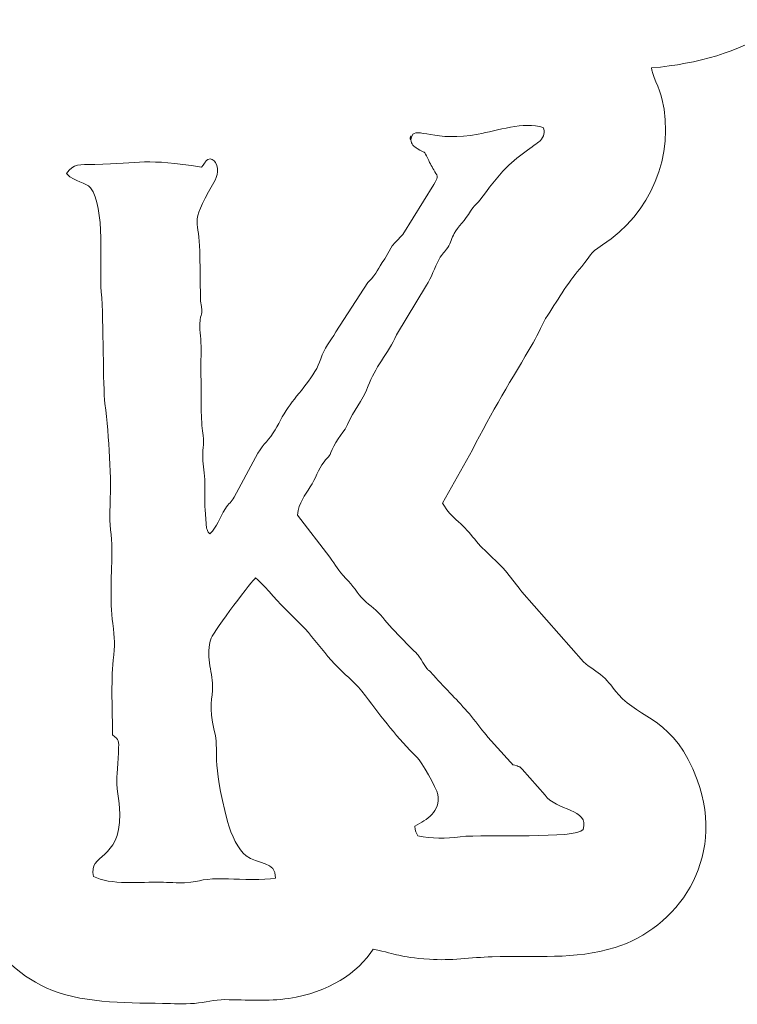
# Model space of a CAD drawing. Header units: millimetres. Extents: x -354 to 271, y -338 to 361.
# Tile 21 of 38: x -124 to -86, y 7 to 58. Entities that reach past the tile are written whole.
import ezdxf

# ---------------------------------------------------------------- set-up
doc = ezdxf.new("R2010")
doc.units = ezdxf.units.MM
doc.header["$MEASUREMENT"] = 0
doc.layers.add('Layer 1', color=7, linetype='Continuous')

msp = doc.modelspace()

# ---------------------------------------------------------------- linework, layer by layer
at = {"layer": 'Layer 1', "color": 250, "lineweight": 20}
for points, knots in [([(-179.3131, 104.6494), (-179.4911, 104.4739), (-180.2531, 104.0758), (-180.5694, 103.8535), (-180.5694, 103.8535), (-181.3581, 103.299), (-180.8985, 103.3112), (-182.1652, 103.3186), (-182.1652, 103.3186), (-182.8811, 103.3227), (-183.4234, 103.4334), (-184.1834, 103.3794), (-184.1834, 103.3794), (-184.8863, 103.3294), (-185.4454, 103.2564), (-186.1674, 103.2218), (-186.1674, 103.2218), (-187.5808, 103.1542), (-188.7547, 103.4597), (-190.14, 103.1098), (-190.14, 103.1098), (-190.6607, 102.9783), (-191.2611, 102.7626), (-191.7073, 102.5355), (-191.7073, 102.5355), (-192.2483, 102.2602), (-192.5761, 101.9653), (-193.0181, 101.7075), (-193.0181, 101.7075), (-193.6975, 102.3852), (-194.0925, 105.9963), (-200.4854, 106.3885), (-200.4854, 106.3885), (-202.7284, 106.5261), (-201.9642, 106.5481), (-204.2477, 106.3597), (-204.2477, 106.3597), (-206.6999, 106.1574), (-209.3325, 106.3922), (-211.4939, 105.5131), (-211.4939, 105.5131), (-212.424, 105.1349), (-213.4646, 104.3945), (-213.9408, 103.8637), (-213.9408, 103.8637), (-214.9149, 102.778), (-214.8374, 102.2934), (-215.438, 101.2986), (-215.438, 101.2986), (-217.9429, 101.1543), (-221.2411, 101.8354), (-224.7654, 101.0806), (-224.7654, 101.0806), (-225.1902, 100.9897), (-225.7177, 100.865), (-226.1247, 100.7467), (-226.1247, 100.7467), (-226.5395, 100.6261), (-227.001, 100.3372), (-227.3597, 100.298), (-227.3597, 100.298), (-227.6645, 101.3114), (-227.701, 102.3505), (-228.0862, 103.3875), (-228.0862, 103.3875), (-228.6002, 104.771), (-228.166, 103.9066), (-227.3177, 105.9406), (-227.3177, 105.9406), (-225.6921, 109.8382), (-228.0131, 114.5645), (-232.2271, 115.5176), (-232.2271, 115.5176), (-235.0579, 116.1578), (-238.0801, 115.3125), (-239.6244, 115.5138), (-239.6244, 115.5138), (-240.9695, 115.6891), (-241.7074, 115.7587), (-243.0621, 115.4616), (-243.0621, 115.4616), (-246.1844, 114.7767), (-245.8989, 115.4953), (-249.0157, 113.7619), (-249.0157, 113.7619), (-252.7962, 111.6594), (-253.7141, 106.9253), (-250.7578, 103.582), (-250.7578, 103.582), (-250.0623, 102.7954), (-249.3336, 102.5105), (-248.5254, 101.8907), (-248.5254, 101.8907), (-249.141, 99.365), (-250.0328, 97.744), (-250.9227, 95.5597), (-250.9227, 95.5597), (-250.9227, 95.5597), (-251.6455, 93.3439), (-251.6455, 93.3439), (-251.6455, 93.3439), (-252.0606, 91.9435), (-252.5805, 90.3546), (-253.0451, 88.9722), (-253.0451, 88.9722), (-253.2865, 88.2538), (-253.6379, 87.5953), (-253.8984, 86.8795), (-253.8984, 86.8795), (-254.1749, 86.1198), (-254.3992, 85.4439), (-254.6669, 84.7153), (-254.6669, 84.7153), (-255.1887, 83.295), (-255.6388, 81.7139), (-255.9895, 80.2447), (-255.9895, 80.2447), (-256.3389, 78.7811), (-256.5306, 76.9866), (-257.2599, 75.646), (-257.2599, 75.646), (-257.668, 74.8958), (-257.7613, 74.3645), (-258.1004, 73.636), (-258.1004, 73.636), (-258.7384, 72.2653), (-258.9737, 70.588), (-259.5142, 69.179), (-259.5142, 69.179), (-260.0728, 67.723), (-266.1606, 67.8973), (-266.9207, 62.0137), (-266.9207, 62.0137), (-267.3845, 58.4241), (-264.9554, 55.7149), (-262.4764, 54.8411), (-262.4764, 54.8411), (-260.9083, 54.2884), (-259.0293, 54.2262), (-257.2529, 54.3098), (-257.2529, 54.3098), (-255.3398, 54.3998), (-253.752, 53.9609), (-251.6921, 54.2449), (-251.6921, 54.2449), (-248.7887, 54.6453), (-247.3329, 54.3875), (-244.9951, 56.2571), (-244.9951, 56.2571), (-244.4058, 56.7283), (-244.1765, 57.2538), (-243.6409, 57.8565), (-243.6409, 57.8565), (-242.965, 56.7935), (-243.3181, 56.254), (-241.5834, 54.0255), (-241.5834, 54.0255), (-240.8989, 53.1462), (-239.4713, 52.1001), (-238.113, 51.5338), (-238.113, 51.5338), (-235.0756, 50.2673), (-230.9678, 51.3488), (-227.2548, 51.0085), (-227.2548, 51.0085), (-226.4862, 50.9381), (-222.4137, 51.2158), (-221.6703, 51.3392), (-221.6703, 51.3392), (-218.5504, 51.8569), (-215.9906, 53.5539), (-215.19, 56.7794), (-215.19, 56.7794), (-214.6644, 58.8967), (-215.1042, 60.0783), (-215.7745, 61.7563), (-215.7745, 61.7563), (-214.9898, 62.3196), (-211.1363, 63.2287), (-209.2747, 64.4002), (-209.2747, 64.4002), (-207.6626, 65.4147), (-206.0962, 66.1548), (-204.7068, 67.4853), (-204.7068, 67.4853), (-204.4361, 67.7445), (-204.1456, 67.9311), (-203.8278, 68.2068), (-203.8278, 68.2068), (-202.3571, 69.4829), (-201.6398, 70.8459), (-200.9362, 71.5507), (-200.9362, 71.5507), (-200.6539, 71.1152), (-200.5137, 70.4059), (-200.2911, 69.8766), (-200.2911, 69.8766), (-200.0159, 69.2222), (-199.8812, 68.8284), (-199.6488, 68.1212), (-199.6488, 68.1212), (-199.1844, 66.7078), (-196.7315, 61.1817), (-195.8659, 59.9741), (-195.8659, 59.9741), (-195.5001, 59.4637), (-195.0543, 59.2005), (-194.7422, 58.7306), (-194.7422, 58.7306), (-195.6355, 57.9183), (-196.1288, 57.6334), (-196.7642, 56.5143), (-196.7642, 56.5143), (-197.3007, 55.5694), (-197.6622, 54.3705), (-197.6194, 53.0342), (-197.6194, 53.0342), (-197.5793, 51.7785), (-197.1927, 50.6354), (-196.6644, 49.744), (-196.6644, 49.744), (-196.2423, 49.0316), (-195.2232, 47.8327), (-194.5293, 47.5319), (-194.5293, 47.5319), (-194.4593, 46.8066), (-194.6716, 40.4386), (-194.6813, 38.9749), (-194.6813, 38.9749), (-194.6906, 37.5536), (-194.7984, 36.0233), (-194.7057, 34.6144), (-194.7057, 34.6144), (-194.6536, 33.8228), (-194.7665, 33.1565), (-194.7546, 32.3896), (-194.7546, 32.3896), (-194.6991, 28.8204), (-194.8025, 25.1326), (-194.7531, 21.5327), (-194.7531, 21.5327), (-194.7265, 19.5943), (-195.2862, 20.2478), (-195.6288, 18.0938), (-195.6288, 18.0938), (-195.847, 16.7221), (-195.6412, 15.3864), (-195.194, 14.1921), (-195.194, 14.1921), (-193.8321, 10.5557), (-190.2643, 9.4487), (-186.6124, 9.6466), (-186.6124, 9.6466), (-183.9323, 9.7918), (-185.5153, 9.4378), (-182.71, 10.1393), (-182.71, 10.1393), (-181.4804, 10.4468), (-179.9259, 10.1301), (-178.5993, 10.4096), (-178.5993, 10.4096), (-175.4844, 11.066), (-173.4687, 11.9933), (-171.1764, 14.0129), (-171.1764, 14.0129), (-171.1764, 14.0129), (-170.0643, 15.0954), (-170.0643, 15.0954), (-170.0643, 15.0954), (-169.3806, 14.4893), (-168.6393, 13.8313), (-167.775, 13.2331), (-167.775, 13.2331), (-166.785, 12.548), (-166.4529, 12.0358), (-165.2391, 11.4997), (-165.2391, 11.4997), (-164.2426, 11.0595), (-163.4328, 10.5439), (-162.3502, 10.2212), (-162.3502, 10.2212), (-158.1839, 8.979), (-153.8558, 9.6667), (-150.3093, 11.7405), (-150.3093, 11.7405), (-149.8256, 12.0233), (-149.4611, 12.3152), (-149.0845, 12.6495), (-149.0845, 12.6495), (-148.5181, 13.1524), (-147.5412, 14.5856), (-147.0118, 14.8387), (-147.0118, 14.8387), (-146.3986, 14.0238), (-145.9019, 13.3533), (-145.2196, 12.6572), (-145.2196, 12.6572), (-144.9007, 12.332), (-144.4962, 12.0105), (-144.2202, 11.7), (-144.2202, 11.7), (-142.8633, 10.1732), (-142.4248, 10.052), (-140.8487, 9.0201), (-140.8487, 9.0201), (-137.5822, 6.8816), (-131.3702, 6.8097), (-128.2555, 9.2581), (-128.2555, 9.2581), (-127.8892, 9.5461), (-127.4396, 9.77), (-127.0318, 10.083), (-127.0318, 10.083), (-126.6922, 10.3436), (-126.2014, 10.8841), (-125.9511, 11.0049), (-125.9511, 11.0049), (-125.2515, 9.3805), (-124.0959, 8.2122), (-122.5316, 7.5003), (-122.5316, 7.5003), (-120.7938, 6.7093), (-118.4979, 6.6965), (-116.4166, 6.6796), (-116.4166, 6.6796), (-115.8287, 6.6749), (-115.325, 6.6315), (-114.7284, 6.6809), (-114.7284, 6.6809), (-114.1632, 6.7276), (-113.6937, 6.8787), (-113.1273, 6.8772), (-113.1273, 6.8772), (-111.9795, 6.8743), (-110.8753, 6.7748), (-109.7679, 6.9398), (-109.7679, 6.9398), (-107.7152, 7.2456), (-106.0995, 8.2955), (-105.325, 9.5303), (-105.325, 9.5303), (-103.9324, 9.2543), (-104.0959, 9.1304), (-102.3632, 9.0005), (-102.3632, 9.0005), (-101.2818, 8.9194), (-100.1653, 9.0997), (-99.068, 9.1359), (-99.068, 9.1359), (-96.7738, 9.2116), (-94.7576, 8.9581), (-92.5892, 9.6255), (-92.5892, 9.6255), (-89.3924, 10.6092), (-86.7172, 14.1788), (-88.2755, 18.4495), (-88.2755, 18.4495), (-89.4638, 21.7058), (-91.3038, 21.6449), (-92.4162, 22.9371), (-92.4162, 22.9371), (-92.7557, 23.3316), (-92.8956, 23.5846), (-93.2447, 23.8859), (-93.2447, 23.8859), (-93.5586, 24.1568), (-93.9426, 24.3806), (-94.2591, 24.6513), (-94.2591, 24.6513), (-94.2591, 24.6513), (-97.5047, 28.3463), (-97.5047, 28.3463), (-97.5047, 28.3463), (-97.7814, 28.7004), (-98.0095, 29.0259), (-98.2807, 29.3514), (-98.2807, 29.3514), (-98.8269, 30.0068), (-99.4439, 30.4416), (-99.9867, 31.1139), (-99.9867, 31.1139), (-100.2821, 31.4798), (-100.4926, 31.7208), (-100.8427, 32.0378), (-100.8427, 32.0378), (-101.1988, 32.3602), (-101.4197, 32.5443), (-101.6787, 33.0126), (-101.6787, 33.0126), (-101.6787, 33.0126), (-100.1041, 35.828), (-100.1041, 35.828), (-100.1041, 35.828), (-99.1412, 37.7446), (-98.0044, 39.5894), (-96.912, 41.4471), (-96.912, 41.4471), (-96.6126, 41.9563), (-96.4452, 42.4569), (-96.1453, 42.9034), (-96.1453, 42.9034), (-95.8359, 43.3642), (-95.577, 43.8211), (-95.2728, 44.2569), (-95.2728, 44.2569), (-94.9472, 44.7232), (-94.6876, 45.0908), (-94.3564, 45.4732), (-94.3564, 45.4732), (-93.8363, 46.0737), (-94.0118, 46.117), (-93.2618, 46.6046), (-93.2618, 46.6046), (-90.7677, 48.2261), (-89.4004, 51.3029), (-90.1346, 54.3167), (-90.1346, 54.3167), (-90.2451, 54.7704), (-90.6805, 55.6691), (-90.6748, 55.9218), (-90.6748, 55.9218), (-88.1822, 56.1541), (-86.1486, 56.7599), (-84.3415, 57.8829), (-84.3415, 57.8829), (-83.0334, 58.6959), (-82.1417, 59.7021), (-81.1082, 60.7892), (-81.1082, 60.7892), (-80.7718, 61.1431), (-80.496, 61.5881), (-80.1177, 61.953), (-80.1177, 61.953), (-79.9701, 61.6565), (-79.9218, 61.1432), (-79.7905, 60.7438), (-79.7905, 60.7438), (-78.842, 57.8604), (-76.6082, 56.2384), (-73.4318, 55.9114), (-73.4318, 55.9114), (-72.3726, 55.8023), (-71.3528, 55.8546), (-70.3187, 55.9479), (-70.3187, 55.9479), (-69.298, 56.04), (-68.2283, 56.0005), (-67.2202, 56.0415), (-67.2202, 56.0415), (-66.1598, 56.0847), (-65.3165, 56.2213), (-64.2869, 56.3331), (-64.2869, 56.3331), (-63.3342, 56.4366), (-62.3758, 56.8626), (-61.7013, 56.9466), (-61.7013, 56.9466), (-61.1762, 56.2325), (-60.9249, 55.4697), (-60.4946, 54.7772), (-60.4946, 54.7772), (-58.9757, 52.333), (-58.1445, 50.9464), (-56.1024, 48.9367), (-56.1024, 48.9367), (-54.8632, 47.7171), (-54.3014, 46.9286), (-52.2206, 46.0575), (-52.2206, 46.0575), (-50.5995, 45.3789), (-49.0985, 44.5848), (-47.2125, 44.2007), (-47.2125, 44.2007), (-45.2168, 43.7942), (-43.1007, 43.9015), (-41.2403, 44.4965), (-41.2403, 44.4965), (-40.3892, 44.7686), (-39.61, 45.1418), (-38.9384, 45.5744), (-38.9384, 45.5744), (-36.0475, 47.4365), (-34.2198, 50.4971), (-33.732, 54.0577), (-33.732, 54.0577), (-33.5631, 55.2904), (-33.7059, 56.1477), (-33.6667, 57.2997), (-33.6667, 57.2997), (-29.853, 57.824), (-29.1019, 60.8914), (-27.9289, 62.3262), (-27.9289, 62.3262), (-27.4274, 62.9396), (-27.169, 63.5979), (-26.7825, 64.2936), (-26.7825, 64.2936), (-26.1087, 65.5065), (-25.612, 65.9877), (-25.4345, 67.658), (-25.4345, 67.658), (-25.2936, 68.9848), (-25.5278, 70.3759), (-26.1286, 71.5323), (-26.1286, 71.5323), (-26.3371, 71.9338), (-26.5876, 72.1884), (-26.7195, 72.5381), (-26.7195, 72.5381), (-26.3881, 72.9875), (-25.9355, 73.3358), (-25.6006, 73.8791), (-25.6006, 73.8791), (-24.7323, 75.288), (-24.6983, 76.329), (-24.656, 77.9531), (-24.656, 77.9531), (-24.6243, 79.1716), (-23.2183, 81.0794), (-24.7787, 84.1849), (-24.7787, 84.1849), (-25.0336, 84.6921), (-25.4515, 85.3267), (-25.8014, 85.6515), (-25.8014, 85.6515), (-25.8014, 85.6515), (-27.1618, 86.8514), (-27.1618, 86.8514), (-27.1618, 86.8514), (-25.6696, 87.7409), (-24.7337, 88.3491), (-23.9608, 89.9481), (-23.9608, 89.9481), (-22.8865, 92.1707), (-23.1033, 95.4144), (-24.6014, 97.4413), (-24.6014, 97.4413), (-24.6014, 97.4413), (-26.052, 99.1942), (-26.052, 99.1942), (-26.052, 99.1942), (-27.0122, 100.4221), (-27.788, 101.6789), (-29.095, 102.5585), (-29.095, 102.5585), (-31.1488, 103.9408), (-34.2094, 104.122), (-36.4495, 102.6181), (-36.4495, 102.6181), (-37.7863, 101.7207), (-36.8637, 101.915), (-38.5922, 101.5631), (-38.5922, 101.5631), (-39.4045, 101.3977), (-40.4582, 101.181), (-41.26, 101.1132), (-41.26, 101.1132), (-42.6436, 100.9961), (-45.834, 100.7437), (-47.0701, 100.5296), (-47.0701, 100.5296), (-48.136, 100.345), (-48.6837, 100.0151), (-49.5127, 99.763), (-49.5127, 99.763), (-49.7763, 99.9615), (-49.9892, 100.2437), (-50.2139, 100.4766), (-50.2139, 100.4766), (-50.4704, 100.7425), (-50.6743, 100.9151), (-50.9379, 101.1765), (-50.9379, 101.1765), (-52.4567, 102.6828), (-54.3091, 103.6793), (-56.4386, 104.3949), (-56.4386, 104.3949), (-59.3569, 105.3755), (-63.2944, 105.7264), (-66.4151, 105.9866), (-66.4151, 105.9866), (-68.5741, 106.1666), (-75.1741, 105.8615), (-77.2054, 105.3913), (-77.2054, 105.3913), (-78.7494, 105.0338), (-80.3217, 104.5766), (-81.3529, 103.7485), (-81.3529, 103.7485), (-82.254, 103.0248), (-83.311, 101.8081), (-83.6531, 100.2803), (-83.6531, 100.2803), (-87.8229, 99.9529), (-88.4633, 100.6864), (-92.266, 98.7236), (-92.266, 98.7236), (-90.9667, 100.1726), (-90.0395, 102.3009), (-89.6382, 104.3043), (-89.6382, 104.3043), (-88.8275, 108.3509), (-89.8928, 113.9237), (-94.4139, 115.5232), (-94.4139, 115.5232), (-96.0385, 116.0979), (-98.0624, 116.0549), (-99.7014, 115.4261), (-99.7014, 115.4261), (-100.2072, 115.2321), (-100.7705, 114.8499), (-101.1142, 114.7378), (-101.1142, 114.7378), (-101.3142, 114.9761), (-102.1082, 117.1005), (-102.2295, 117.5071), (-102.2295, 117.5071), (-102.5773, 118.6729), (-103.0549, 119.2721), (-103.459, 120.2822), (-103.459, 120.2822), (-103.9567, 121.5261), (-105.2504, 125.0736), (-105.3135, 126.3847), (-105.3135, 126.3847), (-105.0671, 126.5259), (-104.8797, 126.6867), (-104.6705, 126.8957), (-104.6705, 126.8957), (-104.4791, 127.0868), (-104.2145, 127.3422), (-104.0531, 127.5213), (-104.0531, 127.5213), (-102.7906, 128.9218), (-101.7644, 129.8337), (-101.0238, 131.7902), (-101.0238, 131.7902), (-99.0872, 136.907), (-100.5734, 142.8142), (-103.2043, 147.32), (-103.2043, 147.32), (-104.3906, 149.3517), (-106.0906, 151.2617), (-107.8454, 152.4671), (-107.8454, 152.4671), (-111.2218, 154.7863), (-114.9983, 155.3075), (-119.1746, 155.7334), (-119.1746, 155.7334), (-124.2279, 156.2488), (-123.5528, 156.0334), (-128.4309, 155.8886), (-128.4309, 155.8886), (-130.6789, 155.8219), (-134.4644, 155.2416), (-136.191, 153.8852), (-136.191, 153.8852), (-137.2979, 153.0157), (-137.6337, 152.3369), (-138.3533, 151.1556), (-138.3533, 151.1556), (-140.1132, 151.0175), (-141.0501, 151.1958), (-142.7414, 150.6409), (-142.7414, 150.6409), (-144.0739, 150.2037), (-145.0791, 149.4535), (-145.7761, 148.7064), (-145.7761, 148.7064), (-148.354, 149.2867), (-148.0087, 149.0038), (-150.4914, 149.1215), (-150.4914, 149.1215), (-152.1356, 149.1995), (-154.1196, 148.8472), (-155.5625, 149.0521), (-155.5625, 149.0521), (-155.9761, 149.6771), (-156.3676, 150.6804), (-156.7404, 151.3477), (-156.7404, 151.3477), (-157.4867, 152.6836), (-158.122, 153.338), (-159.0856, 154.341), (-159.0856, 154.341), (-159.8459, 155.1323), (-159.9452, 155.4217), (-160.9354, 156.0507), (-160.9354, 156.0507), (-161.3388, 156.3071), (-161.6976, 156.4327), (-162.1072, 156.6589), (-162.1072, 156.6589), (-163.7374, 157.5592), (-165.1528, 158.2036), (-167.3438, 158.4496), (-167.3438, 158.4496), (-169.5398, 158.6962), (-171.8436, 158.6705), (-173.9287, 158.1678), (-173.9287, 158.1678), (-177.3017, 157.3545), (-181.1665, 154.7812), (-182.7732, 152.8695), (-182.7732, 152.8695), (-182.7732, 152.8695), (-185.979, 148.9547), (-185.979, 148.9547), (-185.979, 148.9547), (-187.1175, 147.2233), (-188.8699, 143.9109), (-189.5301, 141.9198), (-189.5301, 141.9198), (-190.5412, 138.8707), (-191.0697, 136.5504), (-191.6548, 133.3562), (-191.6548, 133.3562), (-191.8378, 132.3571), (-191.8387, 131.2354), (-192.0617, 130.2874), (-192.0617, 130.2874), (-192.6039, 127.9821), (-192.3342, 126.0389), (-192.2004, 123.6996), (-192.2004, 123.6996), (-192.1379, 122.6072), (-191.8128, 121.7052), (-191.714, 120.6221), (-191.714, 120.6221), (-191.5731, 119.0783), (-190.7045, 116.5072), (-190.1092, 115.2107), (-190.1092, 115.2107), (-189.7615, 114.4536), (-189.2364, 113.6462), (-188.8398, 112.9216), (-188.8398, 112.9216), (-187.5518, 110.5687), (-186.0013, 108.9265), (-183.7025, 107.3829), (-183.7025, 107.3829), (-182.9406, 106.8712), (-182.5276, 106.3127), (-181.68, 105.8463), (-181.68, 105.8463), (-180.8974, 105.4157), (-179.9424, 105.1691), (-179.3131, 104.6494)], [0, 0, 0, 0, 0.0053191, 0.0053191, 0.0053191, 0.0053191, 0.0106383, 0.0106383, 0.0106383, 0.0106383, 0.0159574, 0.0159574, 0.0159574, 0.0159574, 0.0212766, 0.0212766, 0.0212766, 0.0212766, 0.0265957, 0.0265957, 0.0265957, 0.0265957, 0.0319149, 0.0319149, 0.0319149, 0.0319149, 0.037234, 0.037234, 0.037234, 0.037234, 0.0425532, 0.0425532, 0.0425532, 0.0425532, 0.0478723, 0.0478723, 0.0478723, 0.0478723, 0.0531915, 0.0531915, 0.0531915, 0.0531915, 0.0585106, 0.0585106, 0.0585106, 0.0585106, 0.0638298, 0.0638298, 0.0638298, 0.0638298, 0.0691489, 0.0691489, 0.0691489, 0.0691489, 0.0744681, 0.0744681, 0.0744681, 0.0744681, 0.0797872, 0.0797872, 0.0797872, 0.0797872, 0.0851064, 0.0851064, 0.0851064, 0.0851064, 0.0904255, 0.0904255, 0.0904255, 0.0904255, 0.0957447, 0.0957447, 0.0957447, 0.0957447, 0.1010638, 0.1010638, 0.1010638, 0.1010638, 0.106383, 0.106383, 0.106383, 0.106383, 0.1117021, 0.1117021, 0.1117021, 0.1117021, 0.1170213, 0.1170213, 0.1170213, 0.1170213, 0.1223404, 0.1223404, 0.1223404, 0.1223404, 0.1276596, 0.1276596, 0.1276596, 0.1276596, 0.1329787, 0.1329787, 0.1329787, 0.1329787, 0.1382979, 0.1382979, 0.1382979, 0.1382979, 0.143617, 0.143617, 0.143617, 0.143617, 0.1489362, 0.1489362, 0.1489362, 0.1489362, 0.1542553, 0.1542553, 0.1542553, 0.1542553, 0.1595745, 0.1595745, 0.1595745, 0.1595745, 0.1648936, 0.1648936, 0.1648936, 0.1648936, 0.1702128, 0.1702128, 0.1702128, 0.1702128, 0.1755319, 0.1755319, 0.1755319, 0.1755319, 0.1808511, 0.1808511, 0.1808511, 0.1808511, 0.1861702, 0.1861702, 0.1861702, 0.1861702, 0.1914894, 0.1914894, 0.1914894, 0.1914894, 0.1968085, 0.1968085, 0.1968085, 0.1968085, 0.2021277, 0.2021277, 0.2021277, 0.2021277, 0.2074468, 0.2074468, 0.2074468, 0.2074468, 0.212766, 0.212766, 0.212766, 0.212766, 0.2180851, 0.2180851, 0.2180851, 0.2180851, 0.2234043, 0.2234043, 0.2234043, 0.2234043, 0.2287234, 0.2287234, 0.2287234, 0.2287234, 0.2340426, 0.2340426, 0.2340426, 0.2340426, 0.2393617, 0.2393617, 0.2393617, 0.2393617, 0.2446809, 0.2446809, 0.2446809, 0.2446809, 0.25, 0.25, 0.25, 0.25, 0.2553191, 0.2553191, 0.2553191, 0.2553191, 0.2606383, 0.2606383, 0.2606383, 0.2606383, 0.2659574, 0.2659574, 0.2659574, 0.2659574, 0.2712766, 0.2712766, 0.2712766, 0.2712766, 0.2765957, 0.2765957, 0.2765957, 0.2765957, 0.2819149, 0.2819149, 0.2819149, 0.2819149, 0.287234, 0.287234, 0.287234, 0.287234, 0.2925532, 0.2925532, 0.2925532, 0.2925532, 0.2978723, 0.2978723, 0.2978723, 0.2978723, 0.3031915, 0.3031915, 0.3031915, 0.3031915, 0.3085106, 0.3085106, 0.3085106, 0.3085106, 0.3138298, 0.3138298, 0.3138298, 0.3138298, 0.3191489, 0.3191489, 0.3191489, 0.3191489, 0.3244681, 0.3244681, 0.3244681, 0.3244681, 0.3297872, 0.3297872, 0.3297872, 0.3297872, 0.3351064, 0.3351064, 0.3351064, 0.3351064, 0.3404255, 0.3404255, 0.3404255, 0.3404255, 0.3457447, 0.3457447, 0.3457447, 0.3457447, 0.3510638, 0.3510638, 0.3510638, 0.3510638, 0.356383, 0.356383, 0.356383, 0.356383, 0.3617021, 0.3617021, 0.3617021, 0.3617021, 0.3670213, 0.3670213, 0.3670213, 0.3670213, 0.3723404, 0.3723404, 0.3723404, 0.3723404, 0.3776596, 0.3776596, 0.3776596, 0.3776596, 0.3829787, 0.3829787, 0.3829787, 0.3829787, 0.3882979, 0.3882979, 0.3882979, 0.3882979, 0.393617, 0.393617, 0.393617, 0.393617, 0.3989362, 0.3989362, 0.3989362, 0.3989362, 0.4042553, 0.4042553, 0.4042553, 0.4042553, 0.4095745, 0.4095745, 0.4095745, 0.4095745, 0.4148936, 0.4148936, 0.4148936, 0.4148936, 0.4202128, 0.4202128, 0.4202128, 0.4202128, 0.4255319, 0.4255319, 0.4255319, 0.4255319, 0.4308511, 0.4308511, 0.4308511, 0.4308511, 0.4361702, 0.4361702, 0.4361702, 0.4361702, 0.4414894, 0.4414894, 0.4414894, 0.4414894, 0.4468085, 0.4468085, 0.4468085, 0.4468085, 0.4521277, 0.4521277, 0.4521277, 0.4521277, 0.4574468, 0.4574468, 0.4574468, 0.4574468, 0.462766, 0.462766, 0.462766, 0.462766, 0.4680851, 0.4680851, 0.4680851, 0.4680851, 0.4734043, 0.4734043, 0.4734043, 0.4734043, 0.4787234, 0.4787234, 0.4787234, 0.4787234, 0.4840426, 0.4840426, 0.4840426, 0.4840426, 0.4893617, 0.4893617, 0.4893617, 0.4893617, 0.4946809, 0.4946809, 0.4946809, 0.4946809, 0.5, 0.5, 0.5, 0.5, 0.5053191, 0.5053191, 0.5053191, 0.5053191, 0.5106383, 0.5106383, 0.5106383, 0.5106383, 0.5159574, 0.5159574, 0.5159574, 0.5159574, 0.5212766, 0.5212766, 0.5212766, 0.5212766, 0.5265957, 0.5265957, 0.5265957, 0.5265957, 0.5319149, 0.5319149, 0.5319149, 0.5319149, 0.537234, 0.537234, 0.537234, 0.537234, 0.5425532, 0.5425532, 0.5425532, 0.5425532, 0.5478723, 0.5478723, 0.5478723, 0.5478723, 0.5531915, 0.5531915, 0.5531915, 0.5531915, 0.5585106, 0.5585106, 0.5585106, 0.5585106, 0.5638298, 0.5638298, 0.5638298, 0.5638298, 0.5691489, 0.5691489, 0.5691489, 0.5691489, 0.5744681, 0.5744681, 0.5744681, 0.5744681, 0.5797872, 0.5797872, 0.5797872, 0.5797872, 0.5851064, 0.5851064, 0.5851064, 0.5851064, 0.5904255, 0.5904255, 0.5904255, 0.5904255, 0.5957447, 0.5957447, 0.5957447, 0.5957447, 0.6010638, 0.6010638, 0.6010638, 0.6010638, 0.606383, 0.606383, 0.606383, 0.606383, 0.6117021, 0.6117021, 0.6117021, 0.6117021, 0.6170213, 0.6170213, 0.6170213, 0.6170213, 0.6223404, 0.6223404, 0.6223404, 0.6223404, 0.6276596, 0.6276596, 0.6276596, 0.6276596, 0.6329787, 0.6329787, 0.6329787, 0.6329787, 0.6382979, 0.6382979, 0.6382979, 0.6382979, 0.643617, 0.643617, 0.643617, 0.643617, 0.6489362, 0.6489362, 0.6489362, 0.6489362, 0.6542553, 0.6542553, 0.6542553, 0.6542553, 0.6595745, 0.6595745, 0.6595745, 0.6595745, 0.6648936, 0.6648936, 0.6648936, 0.6648936, 0.6702128, 0.6702128, 0.6702128, 0.6702128, 0.6755319, 0.6755319, 0.6755319, 0.6755319, 0.6808511, 0.6808511, 0.6808511, 0.6808511, 0.6861702, 0.6861702, 0.6861702, 0.6861702, 0.6914894, 0.6914894, 0.6914894, 0.6914894, 0.6968085, 0.6968085, 0.6968085, 0.6968085, 0.7021277, 0.7021277, 0.7021277, 0.7021277, 0.7074468, 0.7074468, 0.7074468, 0.7074468, 0.712766, 0.712766, 0.712766, 0.712766, 0.7180851, 0.7180851, 0.7180851, 0.7180851, 0.7234043, 0.7234043, 0.7234043, 0.7234043, 0.7287234, 0.7287234, 0.7287234, 0.7287234, 0.7340426, 0.7340426, 0.7340426, 0.7340426, 0.7393617, 0.7393617, 0.7393617, 0.7393617, 0.7446809, 0.7446809, 0.7446809, 0.7446809, 0.75, 0.75, 0.75, 0.75, 0.7553191, 0.7553191, 0.7553191, 0.7553191, 0.7606383, 0.7606383, 0.7606383, 0.7606383, 0.7659574, 0.7659574, 0.7659574, 0.7659574, 0.7712766, 0.7712766, 0.7712766, 0.7712766, 0.7765957, 0.7765957, 0.7765957, 0.7765957, 0.7819149, 0.7819149, 0.7819149, 0.7819149, 0.787234, 0.787234, 0.787234, 0.787234, 0.7925532, 0.7925532, 0.7925532, 0.7925532, 0.7978723, 0.7978723, 0.7978723, 0.7978723, 0.8031915, 0.8031915, 0.8031915, 0.8031915, 0.8085106, 0.8085106, 0.8085106, 0.8085106, 0.8138298, 0.8138298, 0.8138298, 0.8138298, 0.8191489, 0.8191489, 0.8191489, 0.8191489, 0.8244681, 0.8244681, 0.8244681, 0.8244681, 0.8297872, 0.8297872, 0.8297872, 0.8297872, 0.8351064, 0.8351064, 0.8351064, 0.8351064, 0.8404255, 0.8404255, 0.8404255, 0.8404255, 0.8457447, 0.8457447, 0.8457447, 0.8457447, 0.8510638, 0.8510638, 0.8510638, 0.8510638, 0.856383, 0.856383, 0.856383, 0.856383, 0.8617021, 0.8617021, 0.8617021, 0.8617021, 0.8670213, 0.8670213, 0.8670213, 0.8670213, 0.8723404, 0.8723404, 0.8723404, 0.8723404, 0.8776596, 0.8776596, 0.8776596, 0.8776596, 0.8829787, 0.8829787, 0.8829787, 0.8829787, 0.8882979, 0.8882979, 0.8882979, 0.8882979, 0.893617, 0.893617, 0.893617, 0.893617, 0.8989362, 0.8989362, 0.8989362, 0.8989362, 0.9042553, 0.9042553, 0.9042553, 0.9042553, 0.9095745, 0.9095745, 0.9095745, 0.9095745, 0.9148936, 0.9148936, 0.9148936, 0.9148936, 0.9202128, 0.9202128, 0.9202128, 0.9202128, 0.9255319, 0.9255319, 0.9255319, 0.9255319, 0.9308511, 0.9308511, 0.9308511, 0.9308511, 0.9361702, 0.9361702, 0.9361702, 0.9361702, 0.9414894, 0.9414894, 0.9414894, 0.9414894, 0.9468085, 0.9468085, 0.9468085, 0.9468085, 0.9521277, 0.9521277, 0.9521277, 0.9521277, 0.9574468, 0.9574468, 0.9574468, 0.9574468, 0.962766, 0.962766, 0.962766, 0.962766, 0.9680851, 0.9680851, 0.9680851, 0.9680851, 0.9734043, 0.9734043, 0.9734043, 0.9734043, 0.9787234, 0.9787234, 0.9787234, 0.9787234, 0.9840426, 0.9840426, 0.9840426, 0.9840426, 0.9893617, 0.9893617, 0.9893617, 0.9893617, 1, 1, 1, 1]), ([(-109.3176, 32.3896), (-109.3176, 32.3896), (-107.6103, 30.1616), (-107.6103, 30.1616), (-107.6103, 30.1616), (-107.2913, 29.7207), (-107.1803, 29.4838), (-106.7616, 29.0553), (-106.7616, 29.0553), (-106.4027, 28.6881), (-106.1563, 28.2535), (-105.8356, 27.9352), (-105.8356, 27.9352), (-105.4656, 27.5679), (-105.1643, 27.4127), (-104.8252, 26.9864), (-104.8252, 26.9864), (-104.3214, 26.3529), (-103.0086, 25.0872), (-102.9311, 24.9669), (-102.9311, 24.9669), (-102.2207, 23.8639), (-102.6538, 24.5311), (-102.0259, 23.8231), (-102.0259, 23.8231), (-101.3546, 23.0663), (-100.7529, 22.5072), (-100.1542, 21.78), (-100.1542, 21.78), (-99.8585, 21.4208), (-99.5602, 21.0011), (-99.2875, 20.6898), (-99.2875, 20.6898), (-99.2875, 20.6898), (-98.1039, 19.379), (-98.1039, 19.379), (-98.1039, 19.379), (-97.8632, 19.1126), (-98.1516, 19.3381), (-97.7535, 19.1772), (-97.7535, 19.1772), (-97.5495, 19.0947), (-97.6493, 19.1828), (-97.4853, 19.0152), (-97.4853, 19.0152), (-97.4853, 19.0152), (-96.2856, 17.6408), (-96.2856, 17.6408), (-96.2856, 17.6408), (-95.7248, 16.8303), (-93.9117, 16.9239), (-94.2789, 15.8375), (-94.2789, 15.8375), (-94.6462, 15.3135), (-99.3298, 15.6112), (-100.7467, 15.4488), (-100.7467, 15.4488), (-101.5003, 15.3624), (-102.2529, 15.3344), (-102.9721, 15.496), (-102.9721, 15.496), (-103.0701, 15.6631), (-103.1223, 15.7296), (-103.1276, 16.0155), (-103.1276, 16.0155), (-102.5094, 16.344), (-101.782, 16.756), (-101.9286, 17.6794), (-101.9286, 17.6794), (-101.9842, 18.0294), (-102.8128, 19.4194), (-103.0202, 19.6265), (-103.0202, 19.6265), (-104.0381, 20.6428), (-104.8519, 21.6879), (-105.7333, 22.875), (-105.7333, 22.875), (-106.2549, 23.5773), (-106.6286, 23.7975), (-107.1771, 24.3659), (-107.1771, 24.3659), (-107.6644, 24.8708), (-108.091, 25.411), (-108.5703, 25.9993), (-108.5703, 25.9993), (-109.0012, 26.5283), (-109.5596, 27.05), (-110.0548, 27.5407), (-110.0548, 27.5407), (-110.3457, 27.8291), (-111.2786, 28.9459), (-111.5234, 29.0748), (-111.5234, 29.0748), (-111.6183, 29.0311), (-113.682, 26.3392), (-113.8449, 25.9065), (-113.8449, 25.9065), (-114.1768, 25.0245), (-113.786, 24.1664), (-113.7766, 23.4), (-113.7766, 23.4), (-113.7684, 22.7351), (-114.003, 22.3038), (-113.6903, 21.0494), (-113.6903, 21.0494), (-113.4052, 19.9056), (-113.8814, 19.5745), (-112.987, 16.2528), (-112.987, 16.2528), (-112.7876, 15.5125), (-112.4375, 14.7705), (-112.0179, 14.4544), (-112.0179, 14.4544), (-111.4182, 14.0026), (-110.4436, 14.1715), (-110.4659, 13.2795), (-110.4659, 13.2795), (-111.1079, 13.1605), (-112.2597, 13.2141), (-112.9469, 13.2367), (-112.9469, 13.2367), (-114.4067, 13.2848), (-114.2501, 13.0947), (-115.2558, 13.0282), (-115.2558, 13.0282), (-115.5911, 13.006), (-116.1259, 13.0586), (-116.5056, 13.0626), (-116.5056, 13.0626), (-117.4969, 13.073), (-119.1931, 12.8962), (-120.0409, 13.3661), (-120.0409, 13.3661), (-120.3557, 14.597), (-118.6225, 14.1702), (-118.6599, 16.6399), (-118.6599, 16.6399), (-118.6722, 17.4514), (-118.8913, 17.9569), (-118.8024, 18.846), (-118.8024, 18.846), (-118.7678, 19.1929), (-118.7478, 19.5633), (-118.7308, 19.9347), (-118.7308, 19.9347), (-118.7019, 20.5679), (-118.6892, 20.5078), (-119.0414, 20.821), (-119.0414, 20.821), (-119.0465, 22.0775), (-119.1338, 23.5275), (-119.0056, 24.7431), (-119.0056, 24.7431), (-118.9219, 25.5363), (-118.9239, 25.8928), (-119.0322, 26.6838), (-119.0322, 26.6838), (-119.1983, 27.8975), (-119.0774, 29.3648), (-119.0798, 30.6099), (-119.0798, 30.6099), (-119.081, 31.2522), (-119.2142, 31.9906), (-119.1846, 32.5674), (-119.1846, 32.5674), (-119.0911, 34.395), (-119.2205, 36.4418), (-119.446, 38.2606), (-119.446, 38.2606), (-119.5533, 39.1254), (-119.5031, 42.5608), (-119.6385, 44.138), (-119.6385, 44.138), (-119.7498, 45.4362), (-119.401, 48.6171), (-120.2028, 49.6044), (-120.2028, 49.6044), (-120.476, 49.9408), (-120.9924, 49.8613), (-121.4647, 50.3611), (-121.4647, 50.3611), (-121.0508, 50.9225), (-120.8415, 50.8189), (-119.9761, 50.8433), (-119.9761, 50.8433), (-117.5535, 50.9119), (-117.2853, 51.1707), (-114.3704, 50.7042), (-114.3704, 50.7042), (-114.3704, 50.7042), (-114.2829, 50.8089), (-114.2829, 50.8089), (-114.2829, 50.8089), (-114.2711, 50.8241), (-114.2179, 50.8972), (-114.2016, 50.917), (-114.2016, 50.917), (-114.1072, 51.0325), (-114.1774, 51.0198), (-114.0277, 51.0979), (-114.0277, 51.0979), (-113.8558, 51.1875), (-113.7101, 51.095), (-113.6193, 50.939), (-113.6193, 50.939), (-113.3769, 50.5226), (-113.6095, 50.0605), (-113.7801, 49.7727), (-113.7801, 49.7727), (-115.0581, 47.6168), (-114.4442, 47.9157), (-114.4573, 46.2756), (-114.4573, 46.2756), (-114.4573, 46.2756), (-114.4136, 43.6456), (-114.4136, 43.6456), (-114.4136, 43.6456), (-114.2341, 42.7579), (-114.4283, 43.1315), (-114.4557, 42.4441), (-114.4557, 42.4441), (-114.4698, 42.0878), (-114.3737, 41.5624), (-114.3789, 41.111), (-114.3789, 41.111), (-114.3844, 40.6367), (-114.4196, 40.1615), (-114.3927, 39.6868), (-114.3927, 39.6868), (-114.3437, 38.8251), (-114.4249, 37.5335), (-114.3032, 36.8134), (-114.3032, 36.8134), (-114.1877, 36.1294), (-114.3092, 36.0222), (-114.2986, 35.4112), (-114.2986, 35.4112), (-114.2907, 34.9561), (-114.1835, 34.5831), (-114.1873, 34.0814), (-114.1873, 34.0814), (-114.1912, 33.5768), (-114.2068, 33.1648), (-114.1777, 32.6531), (-114.1777, 32.6531), (-114.1777, 32.6531), (-114.0924, 31.7017), (-114.0924, 31.7017), (-114.0924, 31.7017), (-114.0842, 31.6732), (-114.055, 31.5918), (-114.0435, 31.5668), (-114.0435, 31.5668), (-113.9757, 31.4203), (-113.9942, 31.4677), (-113.9255, 31.3921), (-113.9255, 31.3921), (-113.5282, 31.7604), (-113.4316, 32.242), (-113.1068, 32.7281), (-113.1068, 32.7281), (-112.9198, 33.008), (-112.7847, 33.064), (-112.6457, 33.3337), (-112.6457, 33.3337), (-112.6457, 33.3337), (-111.5188, 35.4101), (-111.5188, 35.4101), (-111.5188, 35.4101), (-111.1818, 36.0956), (-110.9387, 36.1813), (-110.5923, 36.7078), (-110.5923, 36.7078), (-110.3106, 37.1361), (-110.1038, 37.624), (-109.8034, 38.0553), (-109.8034, 38.0553), (-109.2885, 38.7945), (-108.3563, 39.7136), (-108.0859, 40.6098), (-108.0859, 40.6098), (-107.9101, 41.1924), (-107.6033, 41.5077), (-107.2867, 42.0347), (-107.2867, 42.0347), (-107.2867, 42.0347), (-105.604, 44.6243), (-105.604, 44.6243), (-105.604, 44.6243), (-105.0424, 45.1979), (-105.1475, 45.2987), (-104.7158, 45.8702), (-104.7158, 45.8702), (-104.7158, 45.8702), (-104.331, 46.5538), (-104.331, 46.5538), (-104.331, 46.5538), (-104.203, 46.7201), (-103.9579, 46.9339), (-103.7758, 47.1554), (-103.7758, 47.1554), (-103.7758, 47.1554), (-102.1303, 49.7884), (-102.1303, 49.7884), (-102.1303, 49.7884), (-101.9354, 50.1534), (-101.903, 50.1805), (-102.0798, 50.4611), (-102.0798, 50.4611), (-102.2422, 50.7187), (-102.3091, 50.8451), (-102.4557, 51.1602), (-102.4557, 51.1602), (-102.6634, 51.6063), (-102.576, 51.4066), (-103.0058, 51.6767), (-103.0058, 51.6767), (-103.1822, 51.7875), (-103.3422, 51.9101), (-103.3396, 52.1473), (-103.3396, 52.1473), (-103.333, 52.7473), (-103.4455, 51.7794), (-103.3112, 52.2864), (-103.3112, 52.2864), (-103.3059, 52.3064), (-103.2864, 52.3377), (-103.2807, 52.3538), (-103.2807, 52.3538), (-103.1109, 52.8382), (-102.0154, 52.0019), (-99.8013, 52.4357), (-99.8013, 52.4357), (-98.8275, 52.6265), (-97.3892, 53.1056), (-96.3877, 52.7941), (-96.3877, 52.7941), (-96.2824, 52.568), (-96.3378, 52.2997), (-96.53, 52.0992), (-96.53, 52.0992), (-96.6483, 51.9758), (-97.638, 51.3502), (-98.3152, 50.6809), (-98.3152, 50.6809), (-98.8291, 50.1729), (-99.247, 49.5671), (-99.7149, 48.9668), (-99.7149, 48.9668), (-99.9355, 48.6838), (-100.0023, 48.7169), (-100.1989, 48.3827), (-100.1989, 48.3827), (-100.4826, 47.9005), (-100.8769, 47.5758), (-101.0673, 47.2026), (-101.0673, 47.2026), (-101.1821, 46.9775), (-101.2433, 46.7164), (-101.4038, 46.471), (-101.4038, 46.471), (-101.5754, 46.2088), (-101.6827, 46.1696), (-101.8589, 45.8597), (-101.8589, 45.8597), (-102.114, 45.4114), (-102.2497, 44.872), (-102.5263, 44.4802), (-102.5263, 44.4802), (-102.5263, 44.4802), (-104.0951, 41.8686), (-104.0951, 41.8686), (-104.0951, 41.8686), (-104.5462, 40.9035), (-105.2628, 40.1093), (-105.5915, 39.182), (-105.5915, 39.182), (-105.8986, 38.3158), (-106.3758, 37.9236), (-106.6723, 37.149), (-106.6723, 37.149), (-106.763, 36.912), (-107.2912, 36.2972), (-107.484, 35.8383), (-107.484, 35.8383), (-107.6838, 35.3628), (-107.6533, 35.5222), (-107.9137, 35.185), (-107.9137, 35.185), (-108.2257, 34.781), (-108.3563, 34.307), (-108.6363, 33.8647), (-108.6363, 33.8647), (-108.928, 33.404), (-109.2334, 33.0635), (-109.3176, 32.3896)], [0, 0, 0, 0, 0.01, 0.01, 0.01, 0.01, 0.02, 0.02, 0.02, 0.02, 0.03, 0.03, 0.03, 0.03, 0.04, 0.04, 0.04, 0.04, 0.05, 0.05, 0.05, 0.05, 0.06, 0.06, 0.06, 0.06, 0.07, 0.07, 0.07, 0.07, 0.08, 0.08, 0.08, 0.08, 0.09, 0.09, 0.09, 0.09, 0.1, 0.1, 0.1, 0.1, 0.11, 0.11, 0.11, 0.11, 0.12, 0.12, 0.12, 0.12, 0.13, 0.13, 0.13, 0.13, 0.14, 0.14, 0.14, 0.14, 0.15, 0.15, 0.15, 0.15, 0.16, 0.16, 0.16, 0.16, 0.17, 0.17, 0.17, 0.17, 0.18, 0.18, 0.18, 0.18, 0.19, 0.19, 0.19, 0.19, 0.2, 0.2, 0.2, 0.2, 0.21, 0.21, 0.21, 0.21, 0.22, 0.22, 0.22, 0.22, 0.23, 0.23, 0.23, 0.23, 0.24, 0.24, 0.24, 0.24, 0.25, 0.25, 0.25, 0.25, 0.26, 0.26, 0.26, 0.26, 0.27, 0.27, 0.27, 0.27, 0.28, 0.28, 0.28, 0.28, 0.29, 0.29, 0.29, 0.29, 0.3, 0.3, 0.3, 0.3, 0.31, 0.31, 0.31, 0.31, 0.32, 0.32, 0.32, 0.32, 0.33, 0.33, 0.33, 0.33, 0.34, 0.34, 0.34, 0.34, 0.35, 0.35, 0.35, 0.35, 0.36, 0.36, 0.36, 0.36, 0.37, 0.37, 0.37, 0.37, 0.38, 0.38, 0.38, 0.38, 0.39, 0.39, 0.39, 0.39, 0.4, 0.4, 0.4, 0.4, 0.41, 0.41, 0.41, 0.41, 0.42, 0.42, 0.42, 0.42, 0.43, 0.43, 0.43, 0.43, 0.44, 0.44, 0.44, 0.44, 0.45, 0.45, 0.45, 0.45, 0.46, 0.46, 0.46, 0.46, 0.47, 0.47, 0.47, 0.47, 0.48, 0.48, 0.48, 0.48, 0.49, 0.49, 0.49, 0.49, 0.5, 0.5, 0.5, 0.5, 0.51, 0.51, 0.51, 0.51, 0.52, 0.52, 0.52, 0.52, 0.53, 0.53, 0.53, 0.53, 0.54, 0.54, 0.54, 0.54, 0.55, 0.55, 0.55, 0.55, 0.56, 0.56, 0.56, 0.56, 0.57, 0.57, 0.57, 0.57, 0.58, 0.58, 0.58, 0.58, 0.59, 0.59, 0.59, 0.59, 0.6, 0.6, 0.6, 0.6, 0.61, 0.61, 0.61, 0.61, 0.62, 0.62, 0.62, 0.62, 0.63, 0.63, 0.63, 0.63, 0.64, 0.64, 0.64, 0.64, 0.65, 0.65, 0.65, 0.65, 0.66, 0.66, 0.66, 0.66, 0.67, 0.67, 0.67, 0.67, 0.68, 0.68, 0.68, 0.68, 0.69, 0.69, 0.69, 0.69, 0.7, 0.7, 0.7, 0.7, 0.71, 0.71, 0.71, 0.71, 0.72, 0.72, 0.72, 0.72, 0.73, 0.73, 0.73, 0.73, 0.74, 0.74, 0.74, 0.74, 0.75, 0.75, 0.75, 0.75, 0.76, 0.76, 0.76, 0.76, 0.77, 0.77, 0.77, 0.77, 0.78, 0.78, 0.78, 0.78, 0.79, 0.79, 0.79, 0.79, 0.8, 0.8, 0.8, 0.8, 0.81, 0.81, 0.81, 0.81, 0.82, 0.82, 0.82, 0.82, 0.83, 0.83, 0.83, 0.83, 0.84, 0.84, 0.84, 0.84, 0.85, 0.85, 0.85, 0.85, 0.86, 0.86, 0.86, 0.86, 0.87, 0.87, 0.87, 0.87, 0.88, 0.88, 0.88, 0.88, 0.89, 0.89, 0.89, 0.89, 0.9, 0.9, 0.9, 0.9, 0.91, 0.91, 0.91, 0.91, 0.92, 0.92, 0.92, 0.92, 0.93, 0.93, 0.93, 0.93, 0.94, 0.94, 0.94, 0.94, 0.95, 0.95, 0.95, 0.95, 0.96, 0.96, 0.96, 0.96, 0.97, 0.97, 0.97, 0.97, 0.98, 0.98, 0.98, 0.98, 1, 1, 1, 1])]:
    msp.add_open_spline(points, degree=3, knots=knots, dxfattribs=at)

doc.saveas('drawing.dxf')
